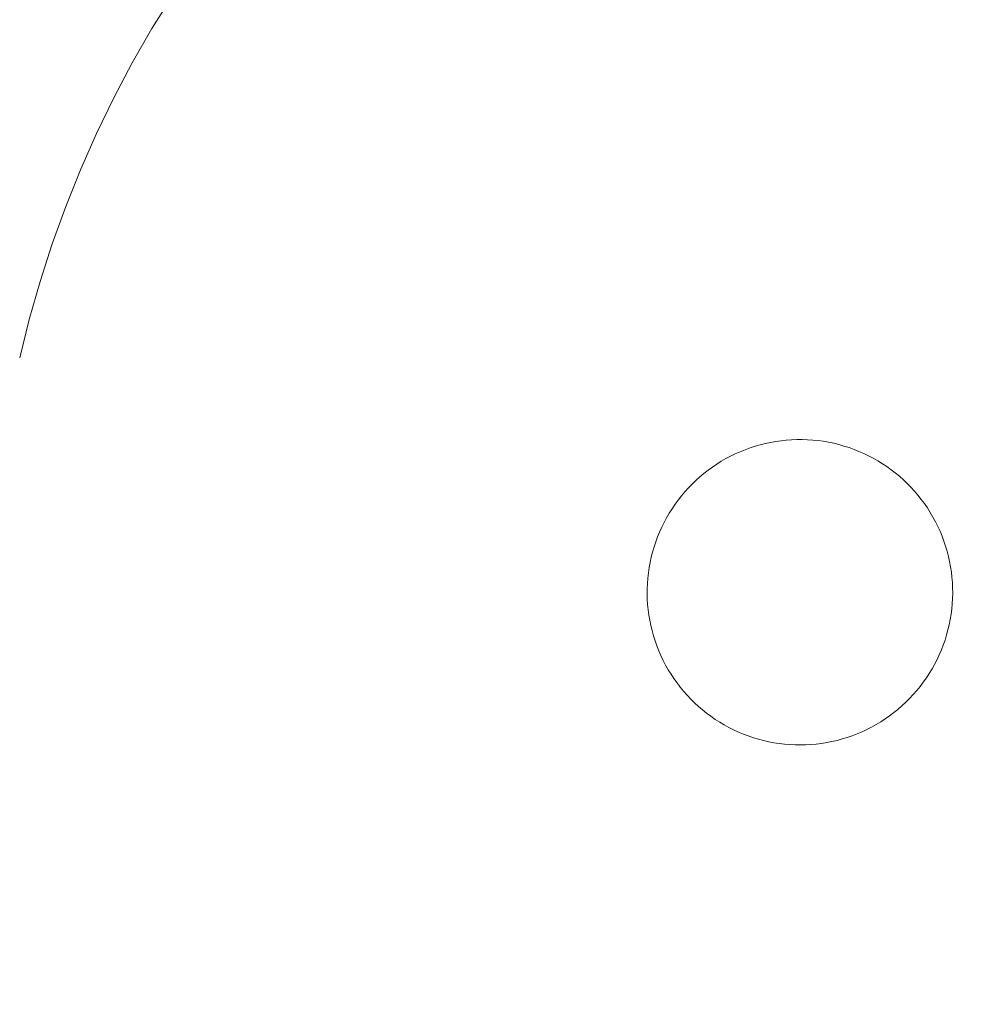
# Model space of a CAD drawing. Header units: millimetres. Extents: x -1459 to 125, y -3469 to 122.
# Tile 114 of 199: x -167.13 to -162.92, y -2942.54 to -2938.24. Entities that reach past the tile are written whole.
import ezdxf

# ---------------------------------------------------------------- set-up
doc = ezdxf.new("R2010")
doc.units = ezdxf.units.MM
doc.header["$MEASUREMENT"] = 0
doc.layers.add('Layer 1', color=7, linetype='Continuous')

msp = doc.modelspace()

# ---------------------------------------------------------------- linework, layer by layer
at = {"layer": 'Layer 1', "color": 5, "lineweight": 9}
for points, knots in [([(-167.1276, -2939.7203), (-167.1276, -2939.7203), (-167.0861, -2939.5527), (-167.0861, -2939.5527), (-167.0861, -2939.5527), (-167.0388, -2939.3865), (-167.0388, -2939.3865), (-167.0388, -2939.3865), (-166.9857, -2939.2221), (-166.9857, -2939.2221), (-166.9857, -2939.2221), (-166.9269, -2939.0597), (-166.9269, -2939.0597), (-166.9269, -2939.0597), (-166.8626, -2938.8994), (-166.8626, -2938.8994), (-166.8626, -2938.8994), (-166.7927, -2938.7414), (-166.7927, -2938.7414), (-166.7927, -2938.7414), (-166.7174, -2938.5859), (-166.7174, -2938.5859), (-166.7174, -2938.5859), (-166.6367, -2938.4332), (-166.6367, -2938.4332), (-166.6367, -2938.4332), (-166.5507, -2938.2833), (-166.5507, -2938.2833), (-166.5507, -2938.2833), (-166.4596, -2938.1366), (-166.4596, -2938.1366), (-166.4596, -2938.1366), (-166.3635, -2937.993), (-166.3635, -2937.993), (-166.3635, -2937.993), (-166.2624, -2937.853), (-166.2624, -2937.853), (-166.2624, -2937.853), (-166.1565, -2937.7165), (-166.1565, -2937.7165), (-166.1565, -2937.7165), (-166.046, -2937.5837), (-166.046, -2937.5837), (-166.046, -2937.5837), (-165.9309, -2937.4549), (-165.9309, -2937.4549), (-165.9309, -2937.4549), (-165.8114, -2937.3302), (-165.8114, -2937.3302), (-165.8114, -2937.3302), (-165.6876, -2937.2096), (-165.6876, -2937.2096), (-165.6876, -2937.2096), (-165.5598, -2937.0935), (-165.5598, -2937.0935), (-165.5598, -2937.0935), (-165.4279, -2936.9819), (-165.4279, -2936.9819), (-165.4279, -2936.9819), (-165.2923, -2936.8749), (-165.2923, -2936.8749), (-165.2923, -2936.8749), (-165.153, -2936.7727), (-165.153, -2936.7727), (-165.153, -2936.7727), (-165.0103, -2936.6754), (-165.0103, -2936.6754), (-165.0103, -2936.6754), (-164.8643, -2936.5831), (-164.8643, -2936.5831), (-164.8643, -2936.5831), (-164.7151, -2936.4959), (-164.7151, -2936.4959), (-164.7151, -2936.4959), (-164.563, -2936.414), (-164.563, -2936.414), (-164.563, -2936.414), (-164.4082, -2936.3374), (-164.4082, -2936.3374), (-164.4082, -2936.3374), (-164.2508, -2936.2662), (-164.2508, -2936.2662), (-164.2508, -2936.2662), (-164.091, -2936.2005), (-164.091, -2936.2005), (-164.091, -2936.2005), (-163.9291, -2936.1405), (-163.9291, -2936.1405), (-163.9291, -2936.1405), (-163.7651, -2936.086), (-163.7651, -2936.086), (-163.7651, -2936.086), (-163.5994, -2936.0374), (-163.5994, -2936.0374), (-163.5994, -2936.0374), (-163.432, -2935.9945), (-163.432, -2935.9945), (-163.432, -2935.9945), (-163.2633, -2935.9574), (-163.2633, -2935.9574), (-163.2633, -2935.9574), (-163.0934, -2935.9262), (-163.0934, -2935.9262), (-163.0934, -2935.9262), (-162.9225, -2935.901), (-162.9225, -2935.901), (-162.9225, -2935.901), (-162.7508, -2935.8817), (-162.7508, -2935.8817), (-162.7508, -2935.8817), (-162.5786, -2935.8684), (-162.5786, -2935.8684), (-162.5786, -2935.8684), (-162.406, -2935.861), (-162.406, -2935.861), (-162.406, -2935.861), (-162.2333, -2935.8597), (-162.2333, -2935.8597), (-162.2333, -2935.8597), (-162.0606, -2935.8643), (-162.0606, -2935.8643), (-162.0606, -2935.8643), (-161.8882, -2935.875), (-161.8882, -2935.875), (-161.8882, -2935.875), (-161.7162, -2935.8917), (-161.7162, -2935.8917), (-161.7162, -2935.8917), (-161.545, -2935.9143), (-161.545, -2935.9143), (-161.545, -2935.9143), (-161.3746, -2935.9428), (-161.3746, -2935.9428), (-161.3746, -2935.9428), (-161.2053, -2935.9772), (-161.2053, -2935.9772), (-161.2053, -2935.9772), (-161.0373, -2936.0175), (-161.0373, -2936.0175), (-161.0373, -2936.0175), (-160.8709, -2936.0637), (-160.8709, -2936.0637), (-160.8709, -2936.0637), (-160.7061, -2936.1155), (-160.7061, -2936.1155), (-160.7061, -2936.1155), (-160.5432, -2936.1731), (-160.5432, -2936.1731), (-160.5432, -2936.1731), (-160.3824, -2936.2363), (-160.3824, -2936.2363), (-160.3824, -2936.2363), (-160.224, -2936.305), (-160.224, -2936.305), (-160.224, -2936.305), (-160.068, -2936.3792), (-160.068, -2936.3792), (-160.068, -2936.3792), (-159.9146, -2936.4588), (-159.9146, -2936.4588), (-159.9146, -2936.4588), (-159.7641, -2936.5436), (-159.7641, -2936.5436), (-159.7641, -2936.5436), (-159.6167, -2936.6336), (-159.6167, -2936.6336), (-159.6167, -2936.6336), (-159.4725, -2936.7287), (-159.4725, -2936.7287), (-159.4725, -2936.7287), (-159.3317, -2936.8288), (-159.3317, -2936.8288), (-159.3317, -2936.8288), (-159.1944, -2936.9336), (-159.1944, -2936.9336), (-159.1944, -2936.9336), (-159.0609, -2937.0432), (-159.0609, -2937.0432), (-159.0609, -2937.0432), (-158.9312, -2937.1574), (-158.9312, -2937.1574), (-158.9312, -2937.1574), (-158.8056, -2937.276), (-158.8056, -2937.276), (-158.8056, -2937.276), (-158.6842, -2937.3988), (-158.6842, -2937.3988), (-158.6842, -2937.3988), (-158.5671, -2937.5259), (-158.5671, -2937.5259), (-158.5671, -2937.5259), (-158.4545, -2937.6569), (-158.4545, -2937.6569), (-158.4545, -2937.6569), (-158.3465, -2937.7917), (-158.3465, -2937.7917), (-158.3465, -2937.7917), (-158.2433, -2937.9302), (-158.2433, -2937.9302), (-158.2433, -2937.9302), (-158.145, -2938.0723), (-158.145, -2938.0723), (-158.145, -2938.0723), (-158.0516, -2938.2176), (-158.0516, -2938.2176), (-158.0516, -2938.2176), (-158.1307, -2938.3809), (-158.1307, -2938.3809), (-158.1307, -2938.3809), (-158.204, -2938.5468), (-158.204, -2938.5468), (-158.204, -2938.5468), (-158.2715, -2938.7152), (-158.2715, -2938.7152), (-158.2715, -2938.7152), (-158.3331, -2938.8858), (-158.3331, -2938.8858), (-158.3331, -2938.8858), (-158.3887, -2939.0585), (-158.3887, -2939.0585), (-158.3887, -2939.0585), (-158.4383, -2939.233), (-158.4383, -2939.233), (-158.4383, -2939.233), (-158.4817, -2939.4091), (-158.4817, -2939.4091), (-158.4817, -2939.4091), (-158.519, -2939.5867), (-158.519, -2939.5867), (-158.519, -2939.5867), (-158.5501, -2939.7654), (-158.5501, -2939.7654), (-158.5501, -2939.7654), (-158.5749, -2939.9451), (-158.5749, -2939.9451), (-158.5749, -2939.9451), (-158.5935, -2940.1256), (-158.5935, -2940.1256), (-158.5935, -2940.1256), (-158.6057, -2940.3066), (-158.6057, -2940.3066), (-158.6057, -2940.3066), (-158.6117, -2940.4879), (-158.6117, -2940.4879), (-158.6117, -2940.4879), (-158.6113, -2940.6693), (-158.6113, -2940.6693), (-158.6113, -2940.6693), (-158.6046, -2940.8506), (-158.6046, -2940.8506), (-158.6046, -2940.8506), (-158.5915, -2941.0315), (-158.5915, -2941.0315), (-158.5915, -2941.0315), (-158.5722, -2941.2119), (-158.5722, -2941.2119), (-158.5722, -2941.2119), (-158.5466, -2941.3915), (-158.5466, -2941.3915), (-158.5466, -2941.3915), (-158.5147, -2941.5701), (-158.5147, -2941.5701), (-158.5147, -2941.5701), (-158.4767, -2941.7475), (-158.4767, -2941.7475), (-158.4767, -2941.7475), (-158.4325, -2941.9234), (-158.4325, -2941.9234), (-158.4325, -2941.9234), (-158.3822, -2942.0977), (-158.3822, -2942.0977), (-158.3822, -2942.0977), (-158.3258, -2942.2702), (-158.3258, -2942.2702), (-158.3258, -2942.2702), (-158.2635, -2942.4405), (-158.2635, -2942.4405), (-158.2635, -2942.4405), (-158.1952, -2942.6086), (-158.1952, -2942.6086), (-158.1952, -2942.6086), (-158.1212, -2942.7742), (-158.1212, -2942.7742), (-158.1212, -2942.7742), (-158.0414, -2942.9372), (-158.0414, -2942.9372), (-158.0414, -2942.9372), (-157.956, -2943.0972), (-157.956, -2943.0972), (-157.956, -2943.0972), (-157.865, -2943.2542), (-157.865, -2943.2542), (-157.865, -2943.2542), (-157.7687, -2943.4079), (-157.7687, -2943.4079), (-157.7687, -2943.4079), (-157.667, -2943.5582), (-157.667, -2943.5582), (-157.667, -2943.5582), (-157.5602, -2943.7048), (-157.5602, -2943.7048), (-157.5602, -2943.7048), (-157.4483, -2943.8476), (-157.4483, -2943.8476), (-157.4483, -2943.8476), (-157.3316, -2943.9864), (-157.3316, -2943.9864), (-157.3316, -2943.9864), (-157.21, -2944.1211), (-157.21, -2944.1211), (-157.21, -2944.1211), (-157.0838, -2944.2514), (-157.0838, -2944.2514), (-157.0838, -2944.2514), (-156.9532, -2944.3773), (-156.9532, -2944.3773), (-156.9532, -2944.3773), (-156.8182, -2944.4986), (-156.8182, -2944.4986), (-156.8182, -2944.4986), (-156.6792, -2944.615), (-156.6792, -2944.615), (-156.6792, -2944.615), (-156.5361, -2944.7266), (-156.5361, -2944.7266), (-156.5361, -2944.7266), (-156.3892, -2944.8331), (-156.3892, -2944.8331), (-156.3892, -2944.8331), (-156.2387, -2944.9344), (-156.2387, -2944.9344), (-156.2387, -2944.9344), (-156.0848, -2945.0304), (-156.0848, -2945.0304), (-156.0848, -2945.0304), (-155.9276, -2945.121), (-155.9276, -2945.121), (-155.9276, -2945.121), (-155.7674, -2945.206), (-155.7674, -2945.206), (-155.7674, -2945.206), (-155.6043, -2945.2854), (-155.6043, -2945.2854), (-155.6043, -2945.2854), (-155.4385, -2945.3591), (-155.4385, -2945.3591), (-155.4385, -2945.3591), (-155.2703, -2945.427), (-155.2703, -2945.427), (-155.2703, -2945.427), (-155.0998, -2945.4889), (-155.0998, -2945.4889), (-155.0998, -2945.4889), (-154.9272, -2945.5449), (-154.9272, -2945.5449), (-154.9272, -2945.5449), (-154.7528, -2945.5948), (-154.7528, -2945.5948), (-154.7528, -2945.5948), (-154.5767, -2945.6386), (-154.5767, -2945.6386), (-154.5767, -2945.6386), (-154.3993, -2945.6763), (-154.3993, -2945.6763), (-154.3993, -2945.6763), (-154.2206, -2945.7077), (-154.2206, -2945.7077), (-154.2206, -2945.7077), (-154.041, -2945.7329), (-154.041, -2945.7329), (-154.041, -2945.7329), (-153.8605, -2945.7519), (-153.8605, -2945.7519), (-153.8605, -2945.7519), (-153.6796, -2945.7645), (-153.6796, -2945.7645), (-153.6796, -2945.7645), (-153.4983, -2945.7708), (-153.4983, -2945.7708), (-153.4983, -2945.7708), (-153.3169, -2945.7708), (-153.3169, -2945.7708), (-153.3169, -2945.7708), (-153.1355, -2945.7644), (-153.1355, -2945.7644), (-153.1355, -2945.7644), (-152.9546, -2945.7518), (-152.9546, -2945.7518), (-152.9546, -2945.7518), (-152.7742, -2945.7328), (-152.7742, -2945.7328), (-152.7742, -2945.7328), (-152.5945, -2945.7076), (-152.5945, -2945.7076), (-152.5945, -2945.7076), (-152.4158, -2945.6761), (-152.4158, -2945.6761), (-152.4158, -2945.6761), (-152.2384, -2945.6384), (-152.2384, -2945.6384), (-152.2384, -2945.6384), (-152.0624, -2945.5946), (-152.0624, -2945.5946), (-152.0624, -2945.5946), (-151.888, -2945.5446), (-151.888, -2945.5446), (-151.888, -2945.5446), (-151.7154, -2945.4886), (-151.7154, -2945.4886), (-151.7154, -2945.4886), (-151.5449, -2945.4266), (-151.5449, -2945.4266), (-151.5449, -2945.4266), (-151.3767, -2945.3587), (-151.3767, -2945.3587), (-151.3767, -2945.3587), (-151.2109, -2945.285), (-151.2109, -2945.285), (-151.2109, -2945.285), (-151.0478, -2945.2056), (-151.0478, -2945.2056), (-151.0478, -2945.2056), (-150.8876, -2945.1205), (-150.8876, -2945.1205), (-150.8876, -2945.1205), (-150.7304, -2945.0299), (-150.7304, -2945.0299), (-150.7304, -2945.0299), (-150.5765, -2944.9339), (-150.5765, -2944.9339), (-150.5765, -2944.9339), (-150.4261, -2944.8325), (-150.4261, -2944.8325), (-150.4261, -2944.8325), (-150.2792, -2944.726), (-150.2792, -2944.726), (-150.2792, -2944.726), (-150.1362, -2944.6144), (-150.1362, -2944.6144), (-150.1362, -2944.6144), (-149.9971, -2944.4979), (-149.9971, -2944.4979), (-149.9971, -2944.4979), (-149.8622, -2944.3766), (-149.8622, -2944.3766), (-149.8622, -2944.3766), (-149.7316, -2944.2507), (-149.7316, -2944.2507), (-149.7316, -2944.2507), (-149.6054, -2944.1204), (-149.6054, -2944.1204), (-149.6054, -2944.1204), (-149.4839, -2943.9857), (-149.4839, -2943.9857), (-149.4839, -2943.9857), (-149.3671, -2943.8468), (-149.3671, -2943.8468), (-149.3671, -2943.8468), (-149.2553, -2943.704), (-149.2553, -2943.704), (-149.2553, -2943.704), (-149.1485, -2943.5573), (-149.1485, -2943.5573), (-149.1485, -2943.5573), (-149.0469, -2943.4071), (-149.0469, -2943.4071), (-149.0469, -2943.4071), (-148.9506, -2943.2533), (-148.9506, -2943.2533), (-148.9506, -2943.2533), (-148.8596, -2943.0963), (-148.8596, -2943.0963), (-148.8596, -2943.0963), (-148.7743, -2942.9363), (-148.7743, -2942.9363), (-148.7743, -2942.9363), (-148.6945, -2942.7733), (-148.6945, -2942.7733), (-148.6945, -2942.7733), (-148.6205, -2942.6077), (-148.6205, -2942.6077), (-148.6205, -2942.6077), (-148.5523, -2942.4396), (-148.5523, -2942.4396), (-148.5523, -2942.4396), (-148.49, -2942.2692), (-148.49, -2942.2692), (-148.49, -2942.2692), (-148.4337, -2942.0968), (-148.4337, -2942.0968), (-148.4337, -2942.0968), (-148.3834, -2941.9225), (-148.3834, -2941.9225), (-148.3834, -2941.9225), (-148.3392, -2941.7465), (-148.3392, -2941.7465), (-148.3392, -2941.7465), (-148.3012, -2941.5691), (-148.3012, -2941.5691), (-148.3012, -2941.5691), (-148.2694, -2941.3905), (-148.2694, -2941.3905), (-148.2694, -2941.3905), (-148.2438, -2941.2109), (-148.2438, -2941.2109), (-148.2438, -2941.2109), (-148.2245, -2941.0306), (-148.2245, -2941.0306), (-148.2245, -2941.0306), (-148.2115, -2940.8496), (-148.2115, -2940.8496), (-148.2115, -2940.8496), (-148.2048, -2940.6683), (-148.2048, -2940.6683), (-148.2048, -2940.6683), (-148.2045, -2940.4869), (-148.2045, -2940.4869), (-148.2045, -2940.4869), (-148.2104, -2940.3056), (-148.2104, -2940.3056), (-148.2104, -2940.3056), (-148.2227, -2940.1246), (-148.2227, -2940.1246), (-148.2227, -2940.1246), (-148.2413, -2939.9441), (-148.2413, -2939.9441), (-148.2413, -2939.9441), (-148.2662, -2939.7644), (-148.2662, -2939.7644), (-148.2662, -2939.7644), (-148.2973, -2939.5857), (-148.2973, -2939.5857), (-148.2973, -2939.5857), (-148.3346, -2939.4082), (-148.3346, -2939.4082), (-148.3346, -2939.4082), (-148.3781, -2939.2321), (-148.3781, -2939.2321), (-148.3781, -2939.2321), (-148.4277, -2939.0576), (-148.4277, -2939.0576), (-148.4277, -2939.0576), (-148.4833, -2938.8849), (-148.4833, -2938.8849), (-148.4833, -2938.8849), (-148.5449, -2938.7143), (-148.5449, -2938.7143), (-148.5449, -2938.7143), (-148.6125, -2938.5459), (-148.6125, -2938.5459), (-148.6125, -2938.5459), (-148.6858, -2938.38), (-148.6858, -2938.38), (-148.6858, -2938.38), (-148.765, -2938.2167), (-148.765, -2938.2167), (-148.765, -2938.2167), (-148.8497, -2938.0563), (-148.8497, -2938.0563), (-148.8497, -2938.0563), (-148.94, -2937.899), (-148.94, -2937.899), (-148.94, -2937.899), (-149.0357, -2937.7449), (-149.0357, -2937.7449), (-149.0357, -2937.7449), (-149.1367, -2937.5942), (-149.1367, -2937.5942)], [0, 0, 0, 0, 0.005291, 0.005291, 0.005291, 0.010582, 0.010582, 0.010582, 0.015873, 0.015873, 0.015873, 0.021164, 0.021164, 0.021164, 0.026455, 0.026455, 0.026455, 0.031746, 0.031746, 0.031746, 0.037037, 0.037037, 0.037037, 0.042328, 0.042328, 0.042328, 0.047619, 0.047619, 0.047619, 0.05291, 0.05291, 0.05291, 0.058201, 0.058201, 0.058201, 0.063492, 0.063492, 0.063492, 0.068783, 0.068783, 0.068783, 0.074074, 0.074074, 0.074074, 0.079365, 0.079365, 0.079365, 0.084656, 0.084656, 0.084656, 0.089947, 0.089947, 0.089947, 0.095238, 0.095238, 0.095238, 0.100529, 0.100529, 0.100529, 0.10582, 0.10582, 0.10582, 0.111111, 0.111111, 0.111111, 0.116402, 0.116402, 0.116402, 0.121693, 0.121693, 0.121693, 0.126984, 0.126984, 0.126984, 0.132275, 0.132275, 0.132275, 0.137566, 0.137566, 0.137566, 0.142857, 0.142857, 0.142857, 0.148148, 0.148148, 0.148148, 0.153439, 0.153439, 0.153439, 0.15873, 0.15873, 0.15873, 0.164021, 0.164021, 0.164021, 0.169312, 0.169312, 0.169312, 0.174603, 0.174603, 0.174603, 0.179894, 0.179894, 0.179894, 0.185185, 0.185185, 0.185185, 0.190476, 0.190476, 0.190476, 0.195767, 0.195767, 0.195767, 0.201058, 0.201058, 0.201058, 0.206349, 0.206349, 0.206349, 0.21164, 0.21164, 0.21164, 0.216931, 0.216931, 0.216931, 0.222222, 0.222222, 0.222222, 0.227513, 0.227513, 0.227513, 0.232804, 0.232804, 0.232804, 0.238095, 0.238095, 0.238095, 0.243386, 0.243386, 0.243386, 0.248677, 0.248677, 0.248677, 0.253968, 0.253968, 0.253968, 0.259259, 0.259259, 0.259259, 0.26455, 0.26455, 0.26455, 0.269841, 0.269841, 0.269841, 0.275132, 0.275132, 0.275132, 0.280423, 0.280423, 0.280423, 0.285714, 0.285714, 0.285714, 0.291005, 0.291005, 0.291005, 0.296296, 0.296296, 0.296296, 0.301587, 0.301587, 0.301587, 0.306878, 0.306878, 0.306878, 0.312169, 0.312169, 0.312169, 0.31746, 0.31746, 0.31746, 0.322751, 0.322751, 0.322751, 0.328042, 0.328042, 0.328042, 0.333333, 0.333333, 0.333333, 0.338624, 0.338624, 0.338624, 0.343915, 0.343915, 0.343915, 0.349206, 0.349206, 0.349206, 0.354497, 0.354497, 0.354497, 0.359788, 0.359788, 0.359788, 0.365079, 0.365079, 0.365079, 0.37037, 0.37037, 0.37037, 0.375661, 0.375661, 0.375661, 0.380952, 0.380952, 0.380952, 0.386243, 0.386243, 0.386243, 0.391534, 0.391534, 0.391534, 0.396825, 0.396825, 0.396825, 0.402116, 0.402116, 0.402116, 0.407407, 0.407407, 0.407407, 0.412698, 0.412698, 0.412698, 0.417989, 0.417989, 0.417989, 0.42328, 0.42328, 0.42328, 0.428571, 0.428571, 0.428571, 0.433862, 0.433862, 0.433862, 0.439153, 0.439153, 0.439153, 0.444444, 0.444444, 0.444444, 0.449735, 0.449735, 0.449735, 0.455026, 0.455026, 0.455026, 0.460317, 0.460317, 0.460317, 0.465608, 0.465608, 0.465608, 0.470899, 0.470899, 0.470899, 0.47619, 0.47619, 0.47619, 0.481481, 0.481481, 0.481481, 0.486772, 0.486772, 0.486772, 0.492063, 0.492063, 0.492063, 0.497354, 0.497354, 0.497354, 0.502646, 0.502646, 0.502646, 0.507937, 0.507937, 0.507937, 0.513228, 0.513228, 0.513228, 0.518519, 0.518519, 0.518519, 0.52381, 0.52381, 0.52381, 0.529101, 0.529101, 0.529101, 0.534392, 0.534392, 0.534392, 0.539683, 0.539683, 0.539683, 0.544974, 0.544974, 0.544974, 0.550265, 0.550265, 0.550265, 0.555556, 0.555556, 0.555556, 0.560847, 0.560847, 0.560847, 0.566138, 0.566138, 0.566138, 0.571429, 0.571429, 0.571429, 0.57672, 0.57672, 0.57672, 0.582011, 0.582011, 0.582011, 0.587302, 0.587302, 0.587302, 0.592593, 0.592593, 0.592593, 0.597884, 0.597884, 0.597884, 0.603175, 0.603175, 0.603175, 0.608466, 0.608466, 0.608466, 0.613757, 0.613757, 0.613757, 0.619048, 0.619048, 0.619048, 0.624339, 0.624339, 0.624339, 0.62963, 0.62963, 0.62963, 0.634921, 0.634921, 0.634921, 0.640212, 0.640212, 0.640212, 0.645503, 0.645503, 0.645503, 0.650794, 0.650794, 0.650794, 0.656085, 0.656085, 0.656085, 0.661376, 0.661376, 0.661376, 0.666667, 0.666667, 0.666667, 0.671958, 0.671958, 0.671958, 0.677249, 0.677249, 0.677249, 0.68254, 0.68254, 0.68254, 0.687831, 0.687831, 0.687831, 0.693122, 0.693122, 0.693122, 0.698413, 0.698413, 0.698413, 0.703704, 0.703704, 0.703704, 0.708995, 0.708995, 0.708995, 0.714286, 0.714286, 0.714286, 0.719577, 0.719577, 0.719577, 0.724868, 0.724868, 0.724868, 0.730159, 0.730159, 0.730159, 0.73545, 0.73545, 0.73545, 0.740741, 0.740741, 0.740741, 0.746032, 0.746032, 0.746032, 0.751323, 0.751323, 0.751323, 0.756614, 0.756614, 0.756614, 0.761905, 0.761905, 0.761905, 0.767196, 0.767196, 0.767196, 0.772487, 0.772487, 0.772487, 0.777778, 0.777778, 0.777778, 0.783069, 0.783069, 0.783069, 0.78836, 0.78836, 0.78836, 0.793651, 0.793651, 0.793651, 0.798942, 0.798942, 0.798942, 0.804233, 0.804233, 0.804233, 0.809524, 0.809524, 0.809524, 0.814815, 0.814815, 0.814815, 0.820106, 0.820106, 0.820106, 0.825397, 0.825397, 0.825397, 0.830688, 0.830688, 0.830688, 0.835979, 0.835979, 0.835979, 0.84127, 0.84127, 0.84127, 0.846561, 0.846561, 0.846561, 0.851852, 0.851852, 0.851852, 0.857143, 0.857143, 0.857143, 0.862434, 0.862434, 0.862434, 0.867725, 0.867725, 0.867725, 0.873016, 0.873016, 0.873016, 0.878307, 0.878307, 0.878307, 0.883598, 0.883598, 0.883598, 0.888889, 0.888889, 0.888889, 0.89418, 0.89418, 0.89418, 0.899471, 0.899471, 0.899471, 0.904762, 0.904762, 0.904762, 0.910053, 0.910053, 0.910053, 0.915344, 0.915344, 0.915344, 0.920635, 0.920635, 0.920635, 0.925926, 0.925926, 0.925926, 0.931217, 0.931217, 0.931217, 0.936508, 0.936508, 0.936508, 0.941799, 0.941799, 0.941799, 0.94709, 0.94709, 0.94709, 0.952381, 0.952381, 0.952381, 0.957672, 0.957672, 0.957672, 0.962963, 0.962963, 0.962963, 0.968254, 0.968254, 0.968254, 0.973545, 0.973545, 0.973545, 0.978836, 0.978836, 0.978836, 0.984127, 0.984127, 0.984127, 0.989418, 0.989418, 0.989418, 0.994709, 0.994709, 0.994709, 1, 1, 1, 1]), ([(-163.6, -2940.0879), (-163.6, -2940.0879), (-163.6228, -2940.0839), (-163.6228, -2940.0839), (-163.6228, -2940.0839), (-163.6457, -2940.0808), (-163.6457, -2940.0808), (-163.6457, -2940.0808), (-163.6687, -2940.0784), (-163.6687, -2940.0784), (-163.6687, -2940.0784), (-163.6918, -2940.0769), (-163.6918, -2940.0769), (-163.6918, -2940.0769), (-163.7149, -2940.0762), (-163.7149, -2940.0762), (-163.7149, -2940.0762), (-163.7381, -2940.0762), (-163.7381, -2940.0762), (-163.7381, -2940.0762), (-163.7612, -2940.0771), (-163.7612, -2940.0771), (-163.7612, -2940.0771), (-163.7842, -2940.0788), (-163.7842, -2940.0788), (-163.7842, -2940.0788), (-163.8072, -2940.0812), (-163.8072, -2940.0812), (-163.8072, -2940.0812), (-163.8301, -2940.0845), (-163.8301, -2940.0845), (-163.8301, -2940.0845), (-163.8529, -2940.0885), (-163.8529, -2940.0885), (-163.8529, -2940.0885), (-163.8755, -2940.0934), (-163.8755, -2940.0934), (-163.8755, -2940.0934), (-163.898, -2940.099), (-163.898, -2940.099), (-163.898, -2940.099), (-163.9202, -2940.1054), (-163.9202, -2940.1054), (-163.9202, -2940.1054), (-163.9422, -2940.1126), (-163.9422, -2940.1126), (-163.9422, -2940.1126), (-163.9639, -2940.1205), (-163.9639, -2940.1205), (-163.9639, -2940.1205), (-163.9854, -2940.1292), (-163.9854, -2940.1292), (-163.9854, -2940.1292), (-164.0065, -2940.1386), (-164.0065, -2940.1386), (-164.0065, -2940.1386), (-164.0273, -2940.1487), (-164.0273, -2940.1487), (-164.0273, -2940.1487), (-164.0477, -2940.1596), (-164.0477, -2940.1596), (-164.0477, -2940.1596), (-164.0677, -2940.1712), (-164.0677, -2940.1712), (-164.0677, -2940.1712), (-164.0873, -2940.1834), (-164.0873, -2940.1834), (-164.0873, -2940.1834), (-164.1065, -2940.1963), (-164.1065, -2940.1963), (-164.1065, -2940.1963), (-164.1253, -2940.2099), (-164.1253, -2940.2099), (-164.1253, -2940.2099), (-164.1435, -2940.2241), (-164.1435, -2940.2241), (-164.1435, -2940.2241), (-164.1612, -2940.239), (-164.1612, -2940.239), (-164.1612, -2940.239), (-164.1784, -2940.2544), (-164.1784, -2940.2544), (-164.1784, -2940.2544), (-164.1951, -2940.2705), (-164.1951, -2940.2705), (-164.1951, -2940.2705), (-164.2112, -2940.2871), (-164.2112, -2940.2871), (-164.2112, -2940.2871), (-164.2267, -2940.3043), (-164.2267, -2940.3043), (-164.2267, -2940.3043), (-164.2416, -2940.3219), (-164.2416, -2940.3219), (-164.2416, -2940.3219), (-164.2559, -2940.3401), (-164.2559, -2940.3401), (-164.2559, -2940.3401), (-164.2695, -2940.3588), (-164.2695, -2940.3588), (-164.2695, -2940.3588), (-164.2825, -2940.378), (-164.2825, -2940.378), (-164.2825, -2940.378), (-164.2948, -2940.3975), (-164.2948, -2940.3975), (-164.2948, -2940.3975), (-164.3065, -2940.4175), (-164.3065, -2940.4175), (-164.3065, -2940.4175), (-164.3174, -2940.4379), (-164.3174, -2940.4379), (-164.3174, -2940.4379), (-164.3276, -2940.4587), (-164.3276, -2940.4587), (-164.3276, -2940.4587), (-164.3371, -2940.4798), (-164.3371, -2940.4798), (-164.3371, -2940.4798), (-164.3458, -2940.5012), (-164.3458, -2940.5012), (-164.3458, -2940.5012), (-164.3538, -2940.5229), (-164.3538, -2940.5229), (-164.3538, -2940.5229), (-164.3611, -2940.5449), (-164.3611, -2940.5449), (-164.3611, -2940.5449), (-164.3676, -2940.5671), (-164.3676, -2940.5671), (-164.3676, -2940.5671), (-164.3733, -2940.5895), (-164.3733, -2940.5895), (-164.3733, -2940.5895), (-164.3782, -2940.6121), (-164.3782, -2940.6121), (-164.3782, -2940.6121), (-164.3823, -2940.6348), (-164.3823, -2940.6348), (-164.3823, -2940.6348), (-164.3856, -2940.6577), (-164.3856, -2940.6577), (-164.3856, -2940.6577), (-164.3882, -2940.6807), (-164.3882, -2940.6807), (-164.3882, -2940.6807), (-164.3899, -2940.7038), (-164.3899, -2940.7038), (-164.3899, -2940.7038), (-164.3909, -2940.7269), (-164.3909, -2940.7269), (-164.3909, -2940.7269), (-164.391, -2940.75), (-164.391, -2940.75), (-164.391, -2940.75), (-164.3903, -2940.7731), (-164.3903, -2940.7731), (-164.3903, -2940.7731), (-164.3889, -2940.7962), (-164.3889, -2940.7962), (-164.3889, -2940.7962), (-164.3866, -2940.8193), (-164.3866, -2940.8193), (-164.3866, -2940.8193), (-164.3835, -2940.8422), (-164.3835, -2940.8422), (-164.3835, -2940.8422), (-164.3797, -2940.865), (-164.3797, -2940.865), (-164.3797, -2940.865), (-164.375, -2940.8876), (-164.375, -2940.8876), (-164.375, -2940.8876), (-164.3696, -2940.9101), (-164.3696, -2940.9101), (-164.3696, -2940.9101), (-164.3634, -2940.9324), (-164.3634, -2940.9324), (-164.3634, -2940.9324), (-164.3564, -2940.9545), (-164.3564, -2940.9545), (-164.3564, -2940.9545), (-164.3487, -2940.9763), (-164.3487, -2940.9763), (-164.3487, -2940.9763), (-164.3402, -2940.9978), (-164.3402, -2940.9978), (-164.3402, -2940.9978), (-164.331, -2941.019), (-164.331, -2941.019), (-164.331, -2941.019), (-164.321, -2941.0399), (-164.321, -2941.0399), (-164.321, -2941.0399), (-164.3103, -2941.0604), (-164.3103, -2941.0604), (-164.3103, -2941.0604), (-164.2989, -2941.0805), (-164.2989, -2941.0805), (-164.2989, -2941.0805), (-164.2868, -2941.1002), (-164.2868, -2941.1002), (-164.2868, -2941.1002), (-164.2741, -2941.1195), (-164.2741, -2941.1195), (-164.2741, -2941.1195), (-164.2607, -2941.1384), (-164.2607, -2941.1384), (-164.2607, -2941.1384), (-164.2466, -2941.1567), (-164.2466, -2941.1567), (-164.2466, -2941.1567), (-164.2319, -2941.1746), (-164.2319, -2941.1746), (-164.2319, -2941.1746), (-164.2166, -2941.1919), (-164.2166, -2941.1919), (-164.2166, -2941.1919), (-164.2007, -2941.2087), (-164.2007, -2941.2087), (-164.2007, -2941.2087), (-164.1842, -2941.225), (-164.1842, -2941.225), (-164.1842, -2941.225), (-164.1672, -2941.2406), (-164.1672, -2941.2406), (-164.1672, -2941.2406), (-164.1497, -2941.2557), (-164.1497, -2941.2557), (-164.1497, -2941.2557), (-164.1316, -2941.2701), (-164.1316, -2941.2701), (-164.1316, -2941.2701), (-164.113, -2941.2839), (-164.113, -2941.2839), (-164.113, -2941.2839), (-164.094, -2941.2971), (-164.094, -2941.2971), (-164.094, -2941.2971), (-164.0745, -2941.3096), (-164.0745, -2941.3096), (-164.0745, -2941.3096), (-164.0546, -2941.3214), (-164.0546, -2941.3214), (-164.0546, -2941.3214), (-164.0343, -2941.3325), (-164.0343, -2941.3325), (-164.0343, -2941.3325), (-164.0137, -2941.3429), (-164.0137, -2941.3429), (-164.0137, -2941.3429), (-163.9927, -2941.3525), (-163.9927, -2941.3525), (-163.9927, -2941.3525), (-163.9713, -2941.3615), (-163.9713, -2941.3615), (-163.9713, -2941.3615), (-163.9497, -2941.3697), (-163.9497, -2941.3697), (-163.9497, -2941.3697), (-163.9278, -2941.3771), (-163.9278, -2941.3771), (-163.9278, -2941.3771), (-163.9056, -2941.3838), (-163.9056, -2941.3838), (-163.9056, -2941.3838), (-163.8833, -2941.3897), (-163.8833, -2941.3897), (-163.8833, -2941.3897), (-163.8607, -2941.3948), (-163.8607, -2941.3948), (-163.8607, -2941.3948), (-163.838, -2941.3991), (-163.838, -2941.3991), (-163.838, -2941.3991), (-163.8151, -2941.4026), (-163.8151, -2941.4026), (-163.8151, -2941.4026), (-163.7922, -2941.4054), (-163.7922, -2941.4054), (-163.7922, -2941.4054), (-163.7691, -2941.4073), (-163.7691, -2941.4073), (-163.7691, -2941.4073), (-163.746, -2941.4085), (-163.746, -2941.4085), (-163.746, -2941.4085), (-163.7229, -2941.4088), (-163.7229, -2941.4088), (-163.7229, -2941.4088), (-163.6998, -2941.4083), (-163.6998, -2941.4083), (-163.6998, -2941.4083), (-163.6767, -2941.4071), (-163.6767, -2941.4071), (-163.6767, -2941.4071), (-163.6536, -2941.405), (-163.6536, -2941.405), (-163.6536, -2941.405), (-163.6307, -2941.4021), (-163.6307, -2941.4021), (-163.6307, -2941.4021), (-163.6078, -2941.3985), (-163.6078, -2941.3985), (-163.6078, -2941.3985), (-163.5851, -2941.394), (-163.5851, -2941.394), (-163.5851, -2941.394), (-163.5626, -2941.3888), (-163.5626, -2941.3888), (-163.5626, -2941.3888), (-163.5403, -2941.3828), (-163.5403, -2941.3828), (-163.5403, -2941.3828), (-163.5182, -2941.376), (-163.5182, -2941.376), (-163.5182, -2941.376), (-163.4963, -2941.3684), (-163.4963, -2941.3684), (-163.4963, -2941.3684), (-163.4747, -2941.3601), (-163.4747, -2941.3601), (-163.4747, -2941.3601), (-163.4534, -2941.3511), (-163.4534, -2941.3511), (-163.4534, -2941.3511), (-163.4325, -2941.3413), (-163.4325, -2941.3413), (-163.4325, -2941.3413), (-163.4119, -2941.3308), (-163.4119, -2941.3308), (-163.4119, -2941.3308), (-163.3916, -2941.3196), (-163.3916, -2941.3196), (-163.3916, -2941.3196), (-163.3718, -2941.3077), (-163.3718, -2941.3077), (-163.3718, -2941.3077), (-163.3524, -2941.2951), (-163.3524, -2941.2951), (-163.3524, -2941.2951), (-163.3334, -2941.2818), (-163.3334, -2941.2818), (-163.3334, -2941.2818), (-163.3149, -2941.2679), (-163.3149, -2941.2679), (-163.3149, -2941.2679), (-163.297, -2941.2534), (-163.297, -2941.2534), (-163.297, -2941.2534), (-163.2795, -2941.2382), (-163.2795, -2941.2382), (-163.2795, -2941.2382), (-163.2625, -2941.2225), (-163.2625, -2941.2225), (-163.2625, -2941.2225), (-163.2462, -2941.2062), (-163.2462, -2941.2062), (-163.2462, -2941.2062), (-163.2304, -2941.1893), (-163.2304, -2941.1893), (-163.2304, -2941.1893), (-163.2151, -2941.1718), (-163.2151, -2941.1718), (-163.2151, -2941.1718), (-163.2005, -2941.1539), (-163.2005, -2941.1539), (-163.2005, -2941.1539), (-163.1866, -2941.1355), (-163.1866, -2941.1355), (-163.1866, -2941.1355), (-163.1733, -2941.1166), (-163.1733, -2941.1166), (-163.1733, -2941.1166), (-163.1606, -2941.0972), (-163.1606, -2941.0972), (-163.1606, -2941.0972), (-163.1486, -2941.0774), (-163.1486, -2941.0774), (-163.1486, -2941.0774), (-163.1374, -2941.0572), (-163.1374, -2941.0572), (-163.1374, -2941.0572), (-163.1268, -2941.0366), (-163.1268, -2941.0366), (-163.1268, -2941.0366), (-163.1169, -2941.0157), (-163.1169, -2941.0157), (-163.1169, -2941.0157), (-163.1078, -2940.9944), (-163.1078, -2940.9944), (-163.1078, -2940.9944), (-163.0994, -2940.9729), (-163.0994, -2940.9729), (-163.0994, -2940.9729), (-163.0918, -2940.951), (-163.0918, -2940.951), (-163.0918, -2940.951), (-163.085, -2940.929), (-163.085, -2940.929), (-163.085, -2940.929), (-163.0789, -2940.9066), (-163.0789, -2940.9066), (-163.0789, -2940.9066), (-163.0736, -2940.8841), (-163.0736, -2940.8841), (-163.0736, -2940.8841), (-163.069, -2940.8614), (-163.069, -2940.8614), (-163.069, -2940.8614), (-163.0653, -2940.8386), (-163.0653, -2940.8386), (-163.0653, -2940.8386), (-163.0624, -2940.8157), (-163.0624, -2940.8157), (-163.0624, -2940.8157), (-163.0602, -2940.7926), (-163.0602, -2940.7926), (-163.0602, -2940.7926), (-163.0589, -2940.7695), (-163.0589, -2940.7695), (-163.0589, -2940.7695), (-163.0583, -2940.7464), (-163.0583, -2940.7464), (-163.0583, -2940.7464), (-163.0586, -2940.7233), (-163.0586, -2940.7233), (-163.0586, -2940.7233), (-163.0597, -2940.7002), (-163.0597, -2940.7002), (-163.0597, -2940.7002), (-163.0615, -2940.6771), (-163.0615, -2940.6771), (-163.0615, -2940.6771), (-163.0642, -2940.6542), (-163.0642, -2940.6542), (-163.0642, -2940.6542), (-163.0677, -2940.6313), (-163.0677, -2940.6313), (-163.0677, -2940.6313), (-163.0719, -2940.6086), (-163.0719, -2940.6086), (-163.0719, -2940.6086), (-163.077, -2940.586), (-163.077, -2940.586), (-163.077, -2940.586), (-163.0828, -2940.5636), (-163.0828, -2940.5636), (-163.0828, -2940.5636), (-163.0894, -2940.5414), (-163.0894, -2940.5414), (-163.0894, -2940.5414), (-163.0967, -2940.5195), (-163.0967, -2940.5195), (-163.0967, -2940.5195), (-163.1049, -2940.4978), (-163.1049, -2940.4978), (-163.1049, -2940.4978), (-163.1137, -2940.4765), (-163.1137, -2940.4765), (-163.1137, -2940.4765), (-163.1233, -2940.4554), (-163.1233, -2940.4554), (-163.1233, -2940.4554), (-163.1336, -2940.4347), (-163.1336, -2940.4347), (-163.1336, -2940.4347), (-163.1447, -2940.4144), (-163.1447, -2940.4144), (-163.1447, -2940.4144), (-163.1564, -2940.3945), (-163.1564, -2940.3945), (-163.1564, -2940.3945), (-163.1688, -2940.3749), (-163.1688, -2940.3749), (-163.1688, -2940.3749), (-163.1819, -2940.3559), (-163.1819, -2940.3559), (-163.1819, -2940.3559), (-163.1957, -2940.3373), (-163.1957, -2940.3373), (-163.1957, -2940.3373), (-163.21, -2940.3192), (-163.21, -2940.3192), (-163.21, -2940.3192), (-163.225, -2940.3016), (-163.225, -2940.3016), (-163.225, -2940.3016), (-163.2407, -2940.2845), (-163.2407, -2940.2845), (-163.2407, -2940.2845), (-163.2568, -2940.268), (-163.2568, -2940.268), (-163.2568, -2940.268), (-163.2736, -2940.252), (-163.2736, -2940.252), (-163.2736, -2940.252), (-163.2909, -2940.2366), (-163.2909, -2940.2366), (-163.2909, -2940.2366), (-163.3087, -2940.2219), (-163.3087, -2940.2219), (-163.3087, -2940.2219), (-163.327, -2940.2078), (-163.327, -2940.2078), (-163.327, -2940.2078), (-163.3458, -2940.1943), (-163.3458, -2940.1943), (-163.3458, -2940.1943), (-163.3651, -2940.1815), (-163.3651, -2940.1815), (-163.3651, -2940.1815), (-163.3848, -2940.1693), (-163.3848, -2940.1693), (-163.3848, -2940.1693), (-163.4048, -2940.1579), (-163.4048, -2940.1579), (-163.4048, -2940.1579), (-163.4253, -2940.1471), (-163.4253, -2940.1471), (-163.4253, -2940.1471), (-163.4462, -2940.1371), (-163.4462, -2940.1371), (-163.4462, -2940.1371), (-163.4673, -2940.1278), (-163.4673, -2940.1278), (-163.4673, -2940.1278), (-163.4888, -2940.1192), (-163.4888, -2940.1192), (-163.4888, -2940.1192), (-163.5106, -2940.1114), (-163.5106, -2940.1114), (-163.5106, -2940.1114), (-163.5326, -2940.1044), (-163.5326, -2940.1044), (-163.5326, -2940.1044), (-163.5549, -2940.0981), (-163.5549, -2940.0981), (-163.5549, -2940.0981), (-163.5774, -2940.0926), (-163.5774, -2940.0926), (-163.5774, -2940.0926), (-163.6, -2940.0879), (-163.6, -2940.0879)], [0, 0, 0, 0, 0.005525, 0.005525, 0.005525, 0.01105, 0.01105, 0.01105, 0.016575, 0.016575, 0.016575, 0.022099, 0.022099, 0.022099, 0.027624, 0.027624, 0.027624, 0.033149, 0.033149, 0.033149, 0.038674, 0.038674, 0.038674, 0.044199, 0.044199, 0.044199, 0.049724, 0.049724, 0.049724, 0.055249, 0.055249, 0.055249, 0.060773, 0.060773, 0.060773, 0.066298, 0.066298, 0.066298, 0.071823, 0.071823, 0.071823, 0.077348, 0.077348, 0.077348, 0.082873, 0.082873, 0.082873, 0.088398, 0.088398, 0.088398, 0.093923, 0.093923, 0.093923, 0.099448, 0.099448, 0.099448, 0.104972, 0.104972, 0.104972, 0.110497, 0.110497, 0.110497, 0.116022, 0.116022, 0.116022, 0.121547, 0.121547, 0.121547, 0.127072, 0.127072, 0.127072, 0.132597, 0.132597, 0.132597, 0.138122, 0.138122, 0.138122, 0.143646, 0.143646, 0.143646, 0.149171, 0.149171, 0.149171, 0.154696, 0.154696, 0.154696, 0.160221, 0.160221, 0.160221, 0.165746, 0.165746, 0.165746, 0.171271, 0.171271, 0.171271, 0.176796, 0.176796, 0.176796, 0.18232, 0.18232, 0.18232, 0.187845, 0.187845, 0.187845, 0.19337, 0.19337, 0.19337, 0.198895, 0.198895, 0.198895, 0.20442, 0.20442, 0.20442, 0.209945, 0.209945, 0.209945, 0.21547, 0.21547, 0.21547, 0.220994, 0.220994, 0.220994, 0.226519, 0.226519, 0.226519, 0.232044, 0.232044, 0.232044, 0.237569, 0.237569, 0.237569, 0.243094, 0.243094, 0.243094, 0.248619, 0.248619, 0.248619, 0.254144, 0.254144, 0.254144, 0.259669, 0.259669, 0.259669, 0.265193, 0.265193, 0.265193, 0.270718, 0.270718, 0.270718, 0.276243, 0.276243, 0.276243, 0.281768, 0.281768, 0.281768, 0.287293, 0.287293, 0.287293, 0.292818, 0.292818, 0.292818, 0.298343, 0.298343, 0.298343, 0.303867, 0.303867, 0.303867, 0.309392, 0.309392, 0.309392, 0.314917, 0.314917, 0.314917, 0.320442, 0.320442, 0.320442, 0.325967, 0.325967, 0.325967, 0.331492, 0.331492, 0.331492, 0.337017, 0.337017, 0.337017, 0.342541, 0.342541, 0.342541, 0.348066, 0.348066, 0.348066, 0.353591, 0.353591, 0.353591, 0.359116, 0.359116, 0.359116, 0.364641, 0.364641, 0.364641, 0.370166, 0.370166, 0.370166, 0.375691, 0.375691, 0.375691, 0.381215, 0.381215, 0.381215, 0.38674, 0.38674, 0.38674, 0.392265, 0.392265, 0.392265, 0.39779, 0.39779, 0.39779, 0.403315, 0.403315, 0.403315, 0.40884, 0.40884, 0.40884, 0.414365, 0.414365, 0.414365, 0.41989, 0.41989, 0.41989, 0.425414, 0.425414, 0.425414, 0.430939, 0.430939, 0.430939, 0.436464, 0.436464, 0.436464, 0.441989, 0.441989, 0.441989, 0.447514, 0.447514, 0.447514, 0.453039, 0.453039, 0.453039, 0.458564, 0.458564, 0.458564, 0.464088, 0.464088, 0.464088, 0.469613, 0.469613, 0.469613, 0.475138, 0.475138, 0.475138, 0.480663, 0.480663, 0.480663, 0.486188, 0.486188, 0.486188, 0.491713, 0.491713, 0.491713, 0.497238, 0.497238, 0.497238, 0.502762, 0.502762, 0.502762, 0.508287, 0.508287, 0.508287, 0.513812, 0.513812, 0.513812, 0.519337, 0.519337, 0.519337, 0.524862, 0.524862, 0.524862, 0.530387, 0.530387, 0.530387, 0.535912, 0.535912, 0.535912, 0.541436, 0.541436, 0.541436, 0.546961, 0.546961, 0.546961, 0.552486, 0.552486, 0.552486, 0.558011, 0.558011, 0.558011, 0.563536, 0.563536, 0.563536, 0.569061, 0.569061, 0.569061, 0.574586, 0.574586, 0.574586, 0.58011, 0.58011, 0.58011, 0.585635, 0.585635, 0.585635, 0.59116, 0.59116, 0.59116, 0.596685, 0.596685, 0.596685, 0.60221, 0.60221, 0.60221, 0.607735, 0.607735, 0.607735, 0.61326, 0.61326, 0.61326, 0.618785, 0.618785, 0.618785, 0.624309, 0.624309, 0.624309, 0.629834, 0.629834, 0.629834, 0.635359, 0.635359, 0.635359, 0.640884, 0.640884, 0.640884, 0.646409, 0.646409, 0.646409, 0.651934, 0.651934, 0.651934, 0.657459, 0.657459, 0.657459, 0.662983, 0.662983, 0.662983, 0.668508, 0.668508, 0.668508, 0.674033, 0.674033, 0.674033, 0.679558, 0.679558, 0.679558, 0.685083, 0.685083, 0.685083, 0.690608, 0.690608, 0.690608, 0.696133, 0.696133, 0.696133, 0.701657, 0.701657, 0.701657, 0.707182, 0.707182, 0.707182, 0.712707, 0.712707, 0.712707, 0.718232, 0.718232, 0.718232, 0.723757, 0.723757, 0.723757, 0.729282, 0.729282, 0.729282, 0.734807, 0.734807, 0.734807, 0.740331, 0.740331, 0.740331, 0.745856, 0.745856, 0.745856, 0.751381, 0.751381, 0.751381, 0.756906, 0.756906, 0.756906, 0.762431, 0.762431, 0.762431, 0.767956, 0.767956, 0.767956, 0.773481, 0.773481, 0.773481, 0.779006, 0.779006, 0.779006, 0.78453, 0.78453, 0.78453, 0.790055, 0.790055, 0.790055, 0.79558, 0.79558, 0.79558, 0.801105, 0.801105, 0.801105, 0.80663, 0.80663, 0.80663, 0.812155, 0.812155, 0.812155, 0.81768, 0.81768, 0.81768, 0.823204, 0.823204, 0.823204, 0.828729, 0.828729, 0.828729, 0.834254, 0.834254, 0.834254, 0.839779, 0.839779, 0.839779, 0.845304, 0.845304, 0.845304, 0.850829, 0.850829, 0.850829, 0.856354, 0.856354, 0.856354, 0.861878, 0.861878, 0.861878, 0.867403, 0.867403, 0.867403, 0.872928, 0.872928, 0.872928, 0.878453, 0.878453, 0.878453, 0.883978, 0.883978, 0.883978, 0.889503, 0.889503, 0.889503, 0.895028, 0.895028, 0.895028, 0.900552, 0.900552, 0.900552, 0.906077, 0.906077, 0.906077, 0.911602, 0.911602, 0.911602, 0.917127, 0.917127, 0.917127, 0.922652, 0.922652, 0.922652, 0.928177, 0.928177, 0.928177, 0.933702, 0.933702, 0.933702, 0.939227, 0.939227, 0.939227, 0.944751, 0.944751, 0.944751, 0.950276, 0.950276, 0.950276, 0.955801, 0.955801, 0.955801, 0.961326, 0.961326, 0.961326, 0.966851, 0.966851, 0.966851, 0.972376, 0.972376, 0.972376, 0.977901, 0.977901, 0.977901, 0.983425, 0.983425, 0.983425, 0.98895, 0.98895, 0.98895, 0.994475, 0.994475, 0.994475, 1, 1, 1, 1])]:
    msp.add_open_spline(points, degree=3, knots=knots, dxfattribs=at)

doc.saveas('drawing.dxf')
